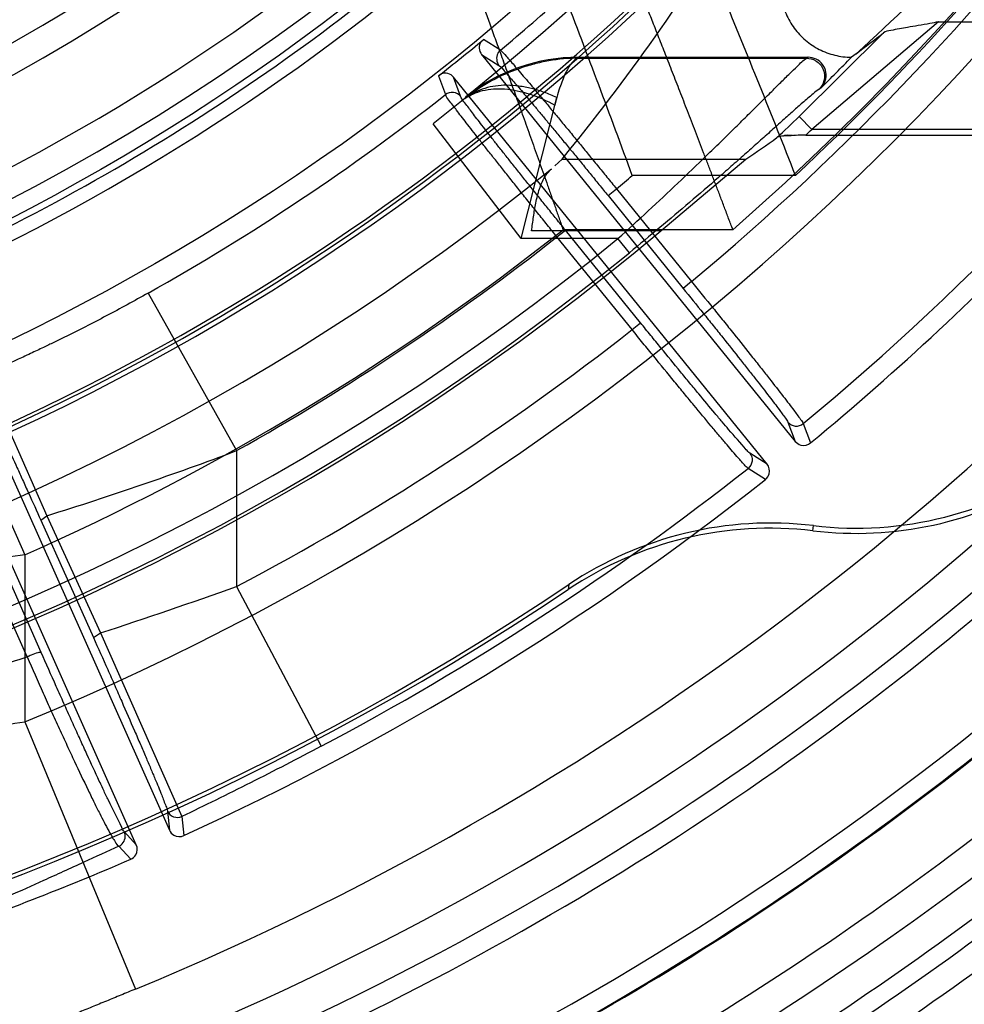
# Model space of a CAD drawing. Header units: millimetres. Extents: x 0 to 297, y 0 to 210.
# Tile 83 of 256: x 147.646 to 147.776, y 92.497 to 92.634. Entities that reach past the tile are written whole.
import ezdxf

# ---------------------------------------------------------------- set-up
doc = ezdxf.new("R2010")
doc.units = ezdxf.units.MM
doc.header["$LTSCALE"] = 16.335
doc.layers.get('0').update_dxf_attribs({"linetype": 'CONTINUOUS'})
for name, color, linetype in [('01_GLOBAL', 7, 'CONTINUOUS'), ('INTFCLR_1', 7, 'CONTINUOUS'), ('INTFCLR_144815', 7, 'CONTINUOUS')]:
    doc.layers.add(name, color=color, linetype=linetype)

msp = doc.modelspace()

# ---------------------------------------------------------------- linework, layer by layer
at = {"color": 7, "linetype": 'Continuous'}
msp.add_circle((148.2308034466, 92.1164639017), 1.9, dxfattribs=at)
at = {"color": 9, "linetype": 'Continuous'}
msp.add_arc((148.2308034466, 92.1164639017), 1.8756493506, 92.9674534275, 177.0325465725, dxfattribs=at)
at = {"layer": '01_GLOBAL', "color": 7, "linetype": 'Continuous'}
msp.add_circle((148.2308034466, 92.1164639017), 1.925, dxfattribs=at)
at = {"layer": 'INTFCLR_1', "color": 6, "linetype": 'Continuous'}
for radius in [0.3017258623, 0.2867456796]:
    msp.add_arc((147.5056636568, 92.8766036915), radius, 270, 90.00000002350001, dxfattribs=at)
at = {"layer": 'INTFCLR_1', "color": 9, "linetype": 'Continuous'}
msp.add_arc((147.5056636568, 92.8766036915), 0.2607760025, 269.9999999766, 303.1824438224, dxfattribs=at)
at = {"layer": 'INTFCLR_144815', "color": 9, "linetype": 'Continuous'}
for p, q in [((147.772661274, 92.63324375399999), (147.7551757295, 92.6183845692)), ((147.7726612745, 92.6332437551), (147.8410159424, 92.6332437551)), ((147.7534395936, 92.6201812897), (147.7650761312, 92.6317346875)), ((147.712177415, 92.6293217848), (147.709850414, 92.63080874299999)), ((147.7095938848, 92.62874337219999), (147.7119720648, 92.62722822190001)), ((147.722920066, 92.6282299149), (147.722975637, 92.6283518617)), ((147.7229200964, 92.62822991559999), (147.7544569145, 92.62822991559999)), ((147.7546662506, 92.6283518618), (147.7544569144, 92.62822991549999)), ((147.7036345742, 92.62577525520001), (147.704605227, 92.62318994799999)), ((147.7066957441, 92.62295554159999), (147.7057081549, 92.6255967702)), ((147.7564162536, 92.624078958), (147.7562162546, 92.6239619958)), ((147.7534395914, 92.62018129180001), (147.7551757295, 92.6183845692)), ((147.7150720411, 92.6032913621), (147.7029160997, 92.61915686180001)), ((147.8285332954, 92.6183845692), (147.7551757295, 92.6183845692)), ((147.7206895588, 92.614287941), (147.7460842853, 92.614287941)), ((147.7529374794, 92.61202656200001), (147.7303971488, 92.61202656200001)), ((147.7270409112, 92.6092374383), (147.7282064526, 92.6101812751)), ((147.7270409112, 92.6092374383), (147.7374154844, 92.5964259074)), ((147.7282064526, 92.6101812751), (147.7385810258, 92.5973697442)), ((147.7343390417, 92.60438181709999), (147.716488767, 92.60438181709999)), ((147.7199948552, 92.60353165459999), (147.7211603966, 92.6044754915)), ((147.7442822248, 92.60451626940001), (147.7208392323, 92.60451626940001)), ((147.7315349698, 92.59166396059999), (147.7211603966, 92.6044754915)), ((147.7284119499, 92.60329081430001), (147.7150724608, 92.60329081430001)), ((147.7303694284, 92.5907201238), (147.7199948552, 92.60353165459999)), ((147.7299903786, 92.6013540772), (147.7284119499, 92.60329081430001)), ((147.7385810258, 92.5973697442), (147.7374154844, 92.5964259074)), ((147.6303107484, 92.596108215), (147.6465321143, 92.55960499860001)), ((147.6635330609, 92.5957593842), (147.6757665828, 92.5739963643)), ((147.7303694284, 92.5907201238), (147.7315349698, 92.59166396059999)), ((147.6409041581, 92.58455535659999), (147.6495669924, 92.5650050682)), ((147.7518868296, 92.57793759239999), (147.7528885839, 92.57527887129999)), ((147.7540097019, 92.57772932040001), (147.7550097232, 92.5750656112)), ((147.6757665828, 92.5739963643), (147.6757665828, 92.5552205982)), ((147.749002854, 92.5721322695), (147.746610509, 92.57366491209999)), ((147.7487704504, 92.57001314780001), (147.7463728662, 92.5715451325)), ((147.6487208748, 92.5643950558), (147.6495669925, 92.5650050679)), ((147.6487208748, 92.5643950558), (147.6559782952, 92.548192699)), ((147.6495669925, 92.5650050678), (147.6569725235, 92.54880271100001)), ((147.6468251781, 92.5455047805), (147.6394175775, 92.56196066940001)), ((147.6487741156, 92.5461147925), (147.6415146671, 92.56257068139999)), ((147.6465321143, 92.55960499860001), (147.6465321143, 92.5365130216)), ((147.6757665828, 92.5552205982), (147.6874455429, 92.53315501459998)), ((147.6559782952, 92.548192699), (147.6569725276, 92.5488027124)), ((147.6569725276, 92.5488027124), (147.6682112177, 92.52345157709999)), ((147.6465321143, 92.5365130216), (147.661818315, 92.4996084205)), ((147.6662147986, 92.52420229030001), (147.6664759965, 92.52155974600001)), ((147.6682112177, 92.52345157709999), (147.6684696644, 92.5208047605)), ((147.6619082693, 92.51952606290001), (147.6602698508, 92.52132315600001)), ((147.6611353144, 92.51753929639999), (147.6594921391, 92.51933731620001))]:
    msp.add_line(p, q, dxfattribs=at)
at = {"layer": 'INTFCLR_144815', "color": 6, "linetype": 'Continuous'}
for p, q in [((147.7094862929, 92.63048195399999), (147.7098504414, 92.6308087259)), ((147.7095938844, 92.62874337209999), (147.7528885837, 92.57527887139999)), ((147.722975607, 92.6283518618), (147.7546662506, 92.6283518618)), ((147.7613011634, 92.6288456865), (147.7606478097, 92.62835243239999)), ((147.7040299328, 92.62606348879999), (147.7036345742, 92.62577525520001)), ((147.7490028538, 92.5721322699), (147.7057081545, 92.6255967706)), ((147.7073975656, 92.6229075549), (147.7072833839, 92.6226352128)), ((147.7543419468, 92.61758149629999), (147.8278893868, 92.61758149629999)), ((147.7206895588, 92.614287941), (147.7197128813, 92.6133530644)), ((147.7343390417, 92.60438181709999), (147.7460842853, 92.614287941)), ((147.6384941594, 92.5844079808), (147.6664759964, 92.5215597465)), ((147.6619082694, 92.5195260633), (147.6339264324, 92.5823742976)), ((147.7553431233, 92.56292645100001), (147.7553980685, 92.5636426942)), ((147.7216103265, 92.5554843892), (147.72154094, 92.5548067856))]:
    msp.add_line(p, q, dxfattribs=at)
at = {"layer": 'INTFCLR_144815', "color": 7, "linetype": 'Continuous'}
for p, q in [((147.7075191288, 92.6228317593), (147.7029160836, 92.61915688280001)), ((147.715072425, 92.6032908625), (147.7199619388, 92.6227820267)), ((147.7543419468, 92.61758149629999), (147.7531240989, 92.6175619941))]:
    msp.add_line(p, q, dxfattribs=at)
at = {"layer": 'INTFCLR_144815', "color": 6, "linetype": 'Continuous'}
for radius in [0.3190566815, 0.3040475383]:
    msp.add_circle((147.5056636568, 92.8766036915), radius, dxfattribs=at)
for centre, radius, start, end in [((147.5056636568, 92.8766036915), 0.4398395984, 313.9937911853, 154.5150993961), ((147.5056636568, 92.8766036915), 0.3305190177, 45.0000000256, 314.9999999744), ((147.5056636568, 92.8766036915), 0.329927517, 44.99999995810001, 315.0000000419), ((147.5056636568, 92.8766036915), 0.3294494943, 44.99999997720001, 315.0000000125), ((147.5056636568, 92.8766036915), 0.3241269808, 308.490992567, 51.50900743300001), ((147.5056636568, 92.8766036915), 0.2978344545, 295.6072723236, 334.3927276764), ((147.5056636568, 92.8766036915), 0.2828253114, 297.0737153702, 332.9262846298), ((147.5056636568, 92.8766036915), 0.4248395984, 205.4855585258, 293.0456409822), ((147.5056636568, 92.8766036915), 0.4398395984, 205.4849006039, 292.0062088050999), ((147.5056636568, 92.8766036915), 0.305, 292.2602718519, 310.9966113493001), ((147.5056636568, 92.8766036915), 0.391278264, 309.5878226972, 323.4121773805), ((145.9448070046, 91.95635909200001), 1.9021647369, 20.1632002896, 20.9663982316), ((146.0106787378, 91.9248872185), 1.8728654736, 21.5240626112, 22.3474512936), ((147.5056636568, 92.8766036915), 0.3195424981, 308.2829108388, 309.7170891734), ((147.7229845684, 92.60332029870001), 0.0250319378, 90.02051217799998, 128.5118148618), ((147.5056636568, 92.8766036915), 0.3558730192, 314.7982513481, 315.7665268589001), ((147.5056636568, 92.8766036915), 0.3555238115, 259.4836750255, 310.0313711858), ((147.7612947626, 92.61324842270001), 0.04995510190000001, 263.220990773, 305.2221155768), ((147.5056636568, 92.8766036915), 0.391278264, 294.5878227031, 308.4121772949), ((147.761301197, 92.6125227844), 0.0499530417, 263.1498085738, 301.4986237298), ((147.5056636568, 92.8766036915), 0.4243159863, 293.0433107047, 312.9566892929), ((147.7493855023, 92.51331199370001), 0.0499710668, 83.15280260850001, 123.8630934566), ((147.7495015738, 92.5140209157), 0.0499711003, 83.22338960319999, 123.9275501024), ((147.5056636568, 92.8766036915), 0.3875, 259.2774523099, 303.8556636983), ((147.5056636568, 92.8766036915), 0.3869761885, 259.4503932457, 303.9200871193), ((147.5056636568, 92.8766036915), 0.4393155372, 295.3242082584, 310.6757917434), ((147.5056636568, 92.8766036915), 0.4480099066, 295.3197252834, 310.6802747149), ((147.5056636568, 92.8766036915), 0.452294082, 295.3184492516, 310.6815507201), ((147.5056636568, 92.8766036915), 0.4629607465, 296.2550977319, 309.7449022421), ((147.5056636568, 92.8766036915), 0.391278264, 289.1168386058, 293.4121773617)]:
    msp.add_arc(centre, radius, start, end, dxfattribs=at)
at = {"layer": 'INTFCLR_144815', "color": 9, "linetype": 'Continuous'}
for centre, radius, start, end in [((147.5056636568, 92.8766036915), 0.4080560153, 292.4997540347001, 54.0964566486), ((147.5056765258, 92.87660676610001), 0.3618850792, 311.2505121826, 48.7494878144), ((147.5056636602, 92.8766036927), 0.3681108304, 292.4997540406, 16.610836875), ((147.5056636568, 92.8766036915), 0.4164420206, 203.8266800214, 313.0809380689), ((147.5056636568, 92.8766036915), 0.4214424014, 203.8278898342, 312.5732768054), ((147.5056636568, 92.8766036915), 0.4364412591, 203.8266800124, 319.1799903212), ((147.5056636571, 92.87660369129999), 0.3621400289, 313.0638327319, 323.1640956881), ((147.5056636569, 92.87660369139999), 0.3636235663, 309.832493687, 323.1675063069), ((147.5032546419, 92.9134853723), 0.3841975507, 312.1945882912, 318.3797053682), ((147.5056636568, 92.8766036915), 0.3069439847, 293.9594928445, 310.8607650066), ((147.5056636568, 92.8766036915), 0.3885893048, 309.724476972, 323.2755230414), ((147.5056636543, 92.8766036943), 0.3221742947, 309.8664382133, 311.9496809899), ((147.5056636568, 92.8766036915), 0.3221742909, 299.3413979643, 308.1335617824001), ((147.5056637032, 92.8766036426), 0.3565744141, 313.3351440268, 314.0175347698), ((147.5056636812, 92.8766036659), 0.3590729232, 313.8328155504, 314.0175347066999), ((147.5056636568, 92.8766036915), 0.3393168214, 258.4596803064, 309.0091107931), ((147.5056636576, 92.87660369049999), 0.347140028, 309.8720266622, 310.3447838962), ((147.5056636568, 92.8766036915), 0.3468891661, 293.9594928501, 308.3380929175), ((147.5056636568, 92.8766036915), 0.3525857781, 259.4138369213, 309.1798196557), ((147.5056636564, 92.87660369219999), 0.3471400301, 299.3413979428, 308.1279733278), ((147.5056636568, 92.8766036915), 0.3550842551, 259.4138369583, 309.1798197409), ((147.5056636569, 92.87660369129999), 0.3636235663, 297.8915524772, 308.1675063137), ((147.5022515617, 93.0369213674), 0.4943751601, 287.336501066, 290.5471625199), ((147.5056636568, 92.8766036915), 0.3885893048, 297.8915524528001, 308.2755230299), ((147.3475178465, 93.4857553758), 0.9867330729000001, 288.2772451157, 289.4304359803), ((147.5056636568, 92.8766036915), 0.4391846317, 295.3242563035, 310.6757436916), ((147.5056636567, 92.8766036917), 0.4568636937, 296.2111854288, 309.7888145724), ((147.5056636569, 92.87660369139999), 0.4593548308, 296.2111854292, 309.7888145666)]:
    msp.add_arc(centre, radius, start, end, dxfattribs=at)
at = {"layer": 'INTFCLR_144815', "color": 6, "linetype": 'Continuous'}
for centre, major_axis, ratio, start_param, end_param in [((147.5056636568, 92.80284590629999), (0, 0.2914681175), 0.9674516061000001, -2.2743411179, -2.1269453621), ((147.5056636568, 92.989806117), (0, 0.4473412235), 0.9674516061, -2.5096843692, -2.4988304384), ((147.5056636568, 92.99075544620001), (0, 0.4510926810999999), 0.9674516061, -2.5581444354, -2.546336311)]:
    msp.add_ellipse(centre, major_axis=major_axis, ratio=ratio, start_param=start_param, end_param=end_param, dxfattribs=at)
for points, knots in [([(147.7064734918, 92.6444614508), (147.7065603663, 92.6442282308), (147.7067776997, 92.6436446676), (147.7071120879, 92.642744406), (147.7075013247, 92.64169517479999), (147.7079257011, 92.6405493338), (147.7083235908, 92.63947242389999), (147.7086767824, 92.63851448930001), (147.7089674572, 92.6377249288), (147.709274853, 92.6368887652), (147.7095986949, 92.63600667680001), (147.7099385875, 92.6350793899), (147.7102940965, 92.6341077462), (147.7106647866, 92.6330927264), (147.7110501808, 92.63203543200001), (147.7114498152, 92.6309370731), (147.7118631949, 92.6297989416), (147.7122896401, 92.6286223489), (147.7127284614, 92.6274086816), (147.7131791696, 92.62615949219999), (147.713641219, 92.6248764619), (147.7141137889, 92.6235613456), (147.7145960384, 92.62221605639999), (147.715087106, 92.6208425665), (147.7155863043, 92.61944298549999), (147.7160929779, 92.6180195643), (147.7166063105, 92.61657454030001), (147.7171250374, 92.615109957), (147.7176483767, 92.6136281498), (147.7181755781, 92.61213161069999), (147.7187060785, 92.61062300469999), (147.7192384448, 92.609104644), (147.7197720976, 92.6075791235), (147.7203056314, 92.6060488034), (147.7206615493, 92.60502739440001), (147.7208392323, 92.60451626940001)], [0, 0, 0, 0, 0.0175880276, 0.044007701, 0.0678686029, 0.0966752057, 0.1303597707, 0.1490024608, 0.1688274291, 0.1898192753, 0.2119608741, 0.2352330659, 0.2596143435, 0.2850789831, 0.3115985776, 0.3391426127, 0.3676784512, 0.3971715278, 0.4275855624, 0.4588827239, 0.4910222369, 0.5239578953, 0.5576403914, 0.5920179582, 0.6270399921, 0.6626521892, 0.6987941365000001, 0.7354122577, 0.7724546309, 0.8098528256, 0.8475435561, 0.8854677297, 0.9235600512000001, 0.9617583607, 1, 1, 1, 1]), ([(147.7442822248, 92.60451626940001), (147.7440887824, 92.60503022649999), (147.7437013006, 92.6060572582), (147.7431205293, 92.6075960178), (147.7425396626, 92.6091298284), (147.7419602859, 92.6106562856), (147.7413830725, 92.6121726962), (147.740809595, 92.61367667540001), (147.7402404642, 92.6151654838), (147.7396765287, 92.6166365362), (147.7391187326, 92.61808742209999), (147.7385683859, 92.6195160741), (147.7380264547, 92.62092026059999), (147.7374935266, 92.6222976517), (147.7369704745, 92.62364608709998), (147.7364582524, 92.6249635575), (147.735957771, 92.62624814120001), (147.7354698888, 92.62749805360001), (147.7349951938, 92.6287116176), (147.7345342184, 92.6298873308), (147.734087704, 92.63102386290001), (147.7336563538, 92.6321199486), (147.7332406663, 92.6331743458), (147.7328411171, 92.6341859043), (147.7324582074, 92.63515358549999), (147.7320923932, 92.63607646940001), (147.7317441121, 92.6369537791), (147.7314137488, 92.637784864), (147.7311015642, 92.63856912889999), (147.7308077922, 92.63930605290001), (147.7304538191, 92.6401927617), (147.7300590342, 92.6411798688), (147.7296431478, 92.6422176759), (147.7292129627, 92.64328998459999), (147.728921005, 92.6440159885), (147.7287416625, 92.6444614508)], [0, 0, 0, 0, 0.0384359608, 0.0768288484, 0.1151150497, 0.1532293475, 0.1911040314, 0.2286791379, 0.2658872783, 0.3026614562, 0.3389459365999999, 0.3746823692, 0.4098169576, 0.4442918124, 0.4780517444, 0.511046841, 0.5432270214, 0.5745438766, 0.6049577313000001, 0.634432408, 0.6629322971, 0.6904236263, 0.7168753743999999, 0.7422586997, 0.7665463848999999, 0.7897140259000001, 0.8117416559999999, 0.8326118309, 0.8523097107, 0.8708221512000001, 0.8881372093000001, 0.919133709, 0.9452313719, 0.9663897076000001, 1, 1, 1, 1]), ([(147.75362695, 92.6452435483), (147.7533562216, 92.6449533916), (147.7528479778, 92.64434213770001), (147.7521965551, 92.64334605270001), (147.7516647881, 92.64228518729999), (147.7512595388, 92.64117483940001), (147.7509855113, 92.64003069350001), (147.7508454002, 92.6388685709), (147.7508399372, 92.6377042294), (147.7509680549, 92.63655289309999), (147.7512270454, 92.6354293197), (147.7516126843, 92.6343476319), (147.7521193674, 92.6333211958), (147.7527402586, 92.6323625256), (147.7534673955, 92.6314832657), (147.7542917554, 92.6306941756), (147.7552032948, 92.6300050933), (147.7561909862, 92.6294248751), (147.7572428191, 92.6289613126), (147.7583459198, 92.6286210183), (147.7594862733, 92.6284092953), (147.7602600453, 92.6283565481), (147.7606478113, 92.62835243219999)], [0, 0, 0, 0, 0.0514138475, 0.102725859, 0.1538761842, 0.204816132, 0.2555260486, 0.3059645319, 0.3561326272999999, 0.4060417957, 0.4557148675, 0.5051829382, 0.5544885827, 0.6036835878, 0.6528264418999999, 0.7019773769, 0.7511954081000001, 0.8005371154, 0.8500526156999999, 0.8997828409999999, 0.9497593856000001, 1, 1, 1, 1]), ([(147.7726612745, 92.6332437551), (147.7722753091, 92.6331580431), (147.7713516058, 92.6329750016), (147.7699314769, 92.6327353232), (147.7685227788, 92.63250343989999), (147.7672529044, 92.6323015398), (147.7661589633, 92.63205357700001), (147.7653607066, 92.63195491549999), (147.7650763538, 92.6317349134)], [0, 0, 0, 0, 0.1531992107, 0.3648321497, 0.5577942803, 0.7072202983, 0.8606898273, 1, 1, 1, 1]), ([(147.709486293, 92.63048195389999), (147.7093241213, 92.6302221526), (147.7091604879, 92.62958706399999), (147.7094029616, 92.6289791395), (147.7095938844, 92.62874337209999)], [0, 0, 0, 0, 0.5023658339, 1, 1, 1, 1]), ([(147.712177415, 92.6293217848), (147.7120292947, 92.62919786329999), (147.7115379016, 92.62861930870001), (147.7116261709, 92.6276561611), (147.7119720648, 92.62722822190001)], [0, 0, 0, 0, 0.2597922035, 1, 1, 1, 1]), ([(147.7121774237, 92.62932179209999), (147.7124988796, 92.6291086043), (147.7128839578, 92.6285818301), (147.7135174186, 92.6278986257), (147.7141057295, 92.6272130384), (147.7147952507, 92.6264131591), (147.7155771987, 92.6254929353), (147.7164481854, 92.6244618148), (147.7173979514, 92.6233299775), (147.7184177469, 92.6221082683), (147.719501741, 92.62080383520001), (147.7206461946, 92.6194213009), (147.7218404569, 92.61797344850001), (147.723072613, 92.61647445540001), (147.7243287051, 92.61494137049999), (147.7256041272, 92.61338034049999), (147.7268986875, 92.61179158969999), (147.7277678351, 92.610721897), (147.7282064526, 92.6101812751)], [0, 0, 0, 0, 0.0463418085, 0.07622396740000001, 0.1124281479, 0.1547200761, 0.2031541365, 0.2574914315, 0.3168880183, 0.3806667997, 0.4486865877, 0.5206554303, 0.5962939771, 0.6741749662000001, 0.7537808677, 0.8344099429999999, 0.9163600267, 1, 1, 1, 1]), ([(147.7564162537, 92.6240789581), (147.7567005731, 92.6243612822), (147.7571348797, 92.62506650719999), (147.7572237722, 92.62628639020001), (147.756750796, 92.6274016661), (147.755830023, 92.628171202), (147.7550486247, 92.6283518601), (147.7546662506, 92.6283518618)], [0, 0, 0, 0, 0.2055332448, 0.4062461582, 0.6051605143, 0.803856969, 1, 1, 1, 1]), ([(147.7057081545, 92.6255967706), (147.7055150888, 92.62583518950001), (147.7049684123, 92.6261973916), (147.7043145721, 92.62616693), (147.704029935, 92.6260634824)], [0, 0, 0, 0, 0.5032264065, 1, 1, 1, 1]), ([(147.7066957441, 92.6229555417), (147.7064571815, 92.62324959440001), (147.7057169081, 92.62366416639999), (147.7049035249, 92.62342370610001), (147.704605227, 92.62318994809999)], [0, 0, 0, 0, 0.4997863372, 1, 1, 1, 1]), ([(147.7199948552, 92.60353165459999), (147.7195498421, 92.6040822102), (147.7186603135, 92.6051844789), (147.7173326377, 92.6068343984), (147.7160202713, 92.60846994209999), (147.7147423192, 92.610067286), (147.7135128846, 92.61160928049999), (147.7123399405, 92.6130856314), (147.711225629, 92.61449331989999), (147.7101757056, 92.615825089), (147.7092012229, 92.61706683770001), (147.7083095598, 92.61820993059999), (147.7075043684, 92.61924737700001), (147.7067916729, 92.6201773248), (147.7061670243, 92.6209866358), (147.7054561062, 92.6219775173), (147.7048241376, 92.6226365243), (147.704605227, 92.62318994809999)], [0, 0, 0, 0, 0.0850523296, 0.1701752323, 0.2544381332, 0.3369919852, 0.4159478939, 0.4913769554, 0.5635335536, 0.6316485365, 0.6951254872, 0.7531754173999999, 0.8058308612, 0.8528874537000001, 0.8939941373, 0.9284965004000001, 1, 1, 1, 1]), ([(147.716488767, 92.60438181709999), (147.7165765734, 92.6050255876), (147.7167471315, 92.60630785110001), (147.7170642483, 92.60824872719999), (147.7175077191, 92.6101066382), (147.7181830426, 92.6117446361), (147.7188714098, 92.612612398), (147.7192445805, 92.612938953)], [0, 0, 0, 0, 0.2128648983, 0.4237851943, 0.6441261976, 0.8375405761, 1, 1, 1, 1]), ([(147.7528885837, 92.57527887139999), (147.7530846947, 92.575036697), (147.7537683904, 92.5745763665), (147.7546583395, 92.57477503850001), (147.7550097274, 92.57506560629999)], [0, 0, 0, 0, 0.4059763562, 1, 1, 1, 1]), ([(147.7487704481, 92.5700131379), (147.7490141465, 92.57020637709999), (147.7494809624, 92.5708858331), (147.749290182, 92.5717774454), (147.7490028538, 92.5721322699)], [0, 0, 0, 0, 0.405185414, 1, 1, 1, 1]), ([(147.6664759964, 92.5215597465), (147.6666027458, 92.52127506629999), (147.6671440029, 92.52065346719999), (147.6680550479, 92.52061503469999), (147.6684696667, 92.5208047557)], [0, 0, 0, 0, 0.405976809, 1, 1, 1, 1]), ([(147.6611353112, 92.5175392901), (147.6614207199, 92.5176628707), (147.6620474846, 92.51819835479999), (147.6620939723, 92.5191089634), (147.6619082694, 92.5195260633)], [0, 0, 0, 0, 0.4051853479, 1, 1, 1, 1])]:
    msp.add_open_spline(points, degree=3, knots=knots, dxfattribs=at)
at = {"layer": 'INTFCLR_144815', "color": 9, "linetype": 'Continuous'}
for points, knots in [([(147.7229200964, 92.62822991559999), (147.7215607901, 92.62821346), (147.7195122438, 92.6280233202), (147.7168303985, 92.6274430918), (147.7141516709, 92.62663186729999), (147.7115437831, 92.625473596), (147.7090660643, 92.6239763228), (147.7078696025, 92.6231036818), (147.7072833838, 92.6226352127)], [0, 0, 0, 0, 0.241277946, 0.3631082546, 0.4866191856, 0.7375890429, 0.866811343, 1, 1, 1, 1]), ([(147.7229200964, 92.62822991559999), (147.7225941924, 92.62811980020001), (147.721918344, 92.6275348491), (147.7211356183, 92.62619724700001), (147.7205347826, 92.6246675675), (147.7200577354, 92.6231150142), (147.7198260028, 92.62221956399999), (147.7197111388, 92.62174025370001)], [0, 0, 0, 0, 0.1391061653, 0.3430976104, 0.6261770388, 0.8006917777, 1, 1, 1, 1]), ([(147.7284119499, 92.60329081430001), (147.7298173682, 92.60456153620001), (147.7325863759, 92.6071035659), (147.7366621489, 92.61092780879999), (147.7399744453, 92.6141078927), (147.7425499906, 92.61661628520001), (147.7444033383, 92.61843678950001), (147.7461766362, 92.6201914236), (147.7475990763, 92.62160656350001), (147.748687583, 92.6226898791), (147.7496858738, 92.6236860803), (147.7508340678, 92.62482534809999), (147.7520665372, 92.62605094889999), (147.7532487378, 92.62716786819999), (147.7539853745, 92.627923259), (147.7544569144, 92.62822991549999)], [0, 0, 0, 0, 0.157607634, 0.3126657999, 0.464899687, 0.5395550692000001, 0.6117243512, 0.6810005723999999, 0.747067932, 0.7786282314, 0.8087471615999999, 0.8643771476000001, 0.9132101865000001, 0.9532109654, 1, 1, 1, 1]), ([(147.7544569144, 92.62822991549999), (147.7548936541, 92.62822626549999), (147.7558729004, 92.6279523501), (147.7569118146, 92.6267420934), (147.7570282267, 92.625151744), (147.7565241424, 92.62427021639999), (147.7562162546, 92.6239619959)], [0, 0, 0, 0, 0.2267337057, 0.5004974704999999, 0.7738375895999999, 1, 1, 1, 1]), ([(147.7119720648, 92.62722822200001), (147.7122699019, 92.62703849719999), (147.7127974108, 92.62633593), (147.7136018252, 92.6254831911), (147.7143811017, 92.62456550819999), (147.7151075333, 92.623716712), (147.7159149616, 92.6227605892), (147.7167999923, 92.6217071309), (147.7177554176, 92.6205629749), (147.7187746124, 92.6193366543), (147.7198503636, 92.6180366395), (147.7209753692, 92.6166718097), (147.7221416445, 92.6152518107), (147.7233404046, 92.61378734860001), (147.7245624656, 92.61228966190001), (147.7257989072, 92.6107696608), (147.7266262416, 92.6097495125), (147.7270409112, 92.6092374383)], [0, 0, 0, 0, 0.0451330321, 0.1093068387, 0.1510043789, 0.1987329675, 0.2521663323, 0.310924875, 0.3745884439, 0.4426758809, 0.5147223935, 0.5902493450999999, 0.6687328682, 0.7495755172, 0.8321293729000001, 0.9157853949, 1, 1, 1, 1]), ([(147.7211603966, 92.6044754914), (147.7207451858, 92.60498823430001), (147.7199182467, 92.6060109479), (147.7186870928, 92.6075381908), (147.7174753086, 92.60904607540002), (147.7162919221, 92.6105233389), (147.7151457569, 92.6119589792), (147.7140450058, 92.61334273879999), (147.7129972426, 92.6146650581), (147.7120097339, 92.6159168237), (147.7110894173, 92.6170890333), (147.7102432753, 92.6181733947), (147.7094762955, 92.6191615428), (147.7087972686, 92.62004824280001), (147.7082001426, 92.62082223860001), (147.7075173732, 92.6217783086), (147.7068979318, 92.6224146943), (147.7066957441, 92.6229555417)], [0, 0, 0, 0, 0.08432620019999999, 0.1680968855, 0.2507233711, 0.3315698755, 0.4100166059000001, 0.485517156, 0.5575606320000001, 0.6256460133, 0.6892973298, 0.7480368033, 0.8014454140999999, 0.8491520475, 0.8908399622, 0.9262018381, 1, 1, 1, 1]), ([(147.7562162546, 92.6239619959), (147.7559081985, 92.6237822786), (147.7551413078, 92.62312258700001), (147.7539508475, 92.6221097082), (147.752569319, 92.62087515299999), (147.7511429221, 92.6195989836), (147.7495710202, 92.618187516), (147.7478797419, 92.6166733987), (147.7460939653, 92.61508270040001), (147.744227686, 92.6134322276), (147.741633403, 92.61115764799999), (147.7382962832, 92.608274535), (147.7341925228, 92.60480705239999), (147.7314039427, 92.6025060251), (147.7299903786, 92.6013540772)], [0, 0, 0, 0, 0.030895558, 0.0870005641, 0.1357720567, 0.1912825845, 0.2528361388, 0.3187723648, 0.3879324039, 0.4600064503, 0.5345965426, 0.6868169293, 0.8420341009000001, 1, 1, 1, 1]), ([(147.7385810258, 92.5973697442), (147.7395703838, 92.59615007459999), (147.7410398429, 92.59433294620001), (147.7427421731, 92.5922174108), (147.7436921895, 92.5910337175), (147.7450375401, 92.58935434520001), (147.7465458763, 92.5874628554), (147.7480075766, 92.5856177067), (147.7487800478, 92.5846387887), (147.7497912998, 92.5833532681), (147.7508768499, 92.58196685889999), (147.7519921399, 92.5805144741), (147.7527991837, 92.5794663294), (147.7534386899, 92.5785513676), (147.753922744, 92.5779486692), (147.7540097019, 92.57772932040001)], [0, 0, 0, 0, 0.1886030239, 0.2806470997, 0.3260987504, 0.3708767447, 0.5390620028, 0.6166316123, 0.6535697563, 0.6888152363, 0.8130592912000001, 0.8649830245, 0.9088242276, 0.9716634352, 1, 1, 1, 1]), ([(147.663533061, 92.5957593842), (147.6616206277, 92.59468436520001), (147.6577934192, 92.5925992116), (147.6534345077, 92.5903733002), (147.6505332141, 92.588953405), (147.6489824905, 92.5882075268), (147.6475614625, 92.58753731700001), (147.6448424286, 92.58627743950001), (147.6427020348, 92.5853254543), (147.6409041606, 92.5845553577)], [0, 0, 0, 0, 0.2605327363, 0.5175078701, 0.5811533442, 0.6441221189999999, 0.7218571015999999, 0.7677317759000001, 1, 1, 1, 1]), ([(147.7374154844, 92.5964259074), (147.7383445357, 92.59527862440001), (147.7397242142, 92.59356918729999), (147.7413222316, 92.59157879), (147.7422139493, 92.5904650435), (147.7434767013, 92.5888848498), (147.7448923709, 92.58710503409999), (147.746263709, 92.58536839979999), (147.7469883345, 92.5844469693), (147.7479368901, 92.5832368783), (147.748954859, 92.5819315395), (147.7500000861, 92.58056383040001), (147.7507568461, 92.5795766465), (147.7513536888, 92.5787141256), (147.751808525, 92.5781453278), (147.7518868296, 92.57793759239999)], [0, 0, 0, 0, 0.188591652, 0.2806293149, 0.3260790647, 0.370855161, 0.539033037, 0.6165990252, 0.6535361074, 0.6887817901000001, 0.8130239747, 0.8649486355, 0.9087902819, 0.9716394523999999, 1, 1, 1, 1]), ([(147.7466105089, 92.57366491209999), (147.7464259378, 92.5737831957), (147.7454779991, 92.57492106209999), (147.7441939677, 92.5763165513), (147.7429385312, 92.5778125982), (147.7423087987, 92.5785594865), (147.7412293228, 92.57984674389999), (147.7401124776, 92.58118878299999), (147.738957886, 92.5825840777), (147.7381157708, 92.5836040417), (147.7365747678, 92.58547654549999), (147.735013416, 92.58738496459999), (147.7336482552, 92.58906068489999), (147.7327096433, 92.5902148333), (147.7320051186, 92.5910833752), (147.7315349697, 92.59166396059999)], [0, 0, 0, 0, 0.0280051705, 0.1859385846, 0.2448717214, 0.2771027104, 0.3107757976, 0.4594723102, 0.5001563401, 0.5421357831, 0.6284436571, 0.8099563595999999, 0.8571311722, 0.904562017, 1, 1, 1, 1]), ([(147.7463728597, 92.5715451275), (147.7461788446, 92.5716741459), (147.7456908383, 92.572269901), (147.7446444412, 92.5733972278), (147.7434821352, 92.57478557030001), (147.7424809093, 92.5759684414), (147.7418131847, 92.57676528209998), (147.7406671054, 92.5781363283), (147.7394814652, 92.5795661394), (147.7382553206, 92.5810521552), (147.7373609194, 92.5821383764), (147.7357240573, 92.58413237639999), (147.7340654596, 92.5861645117), (147.7326150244, 92.5879486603), (147.7316176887, 92.58917741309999), (147.7308690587, 92.5901020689), (147.7303694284, 92.5907201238)], [0, 0, 0, 0, 0.0279811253, 0.0908604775, 0.1859092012, 0.2448411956, 0.2770726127, 0.3107473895, 0.4594473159, 0.5001328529, 0.5421138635, 0.62842469, 0.8099462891, 0.8571238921, 0.9045571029, 1, 1, 1, 1]), ([(147.6401634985, 92.582586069), (147.6402812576, 92.58245714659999), (147.640532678, 92.58195673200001), (147.6409209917, 92.5812406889), (147.6413462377, 92.5803747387), (147.6419471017, 92.57914336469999), (147.6426209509, 92.5777235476), (147.6433714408, 92.5761238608), (147.6442668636, 92.5741983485), (147.6450874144, 92.57241456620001), (147.6458223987, 92.57080600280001), (147.6463550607, 92.56963697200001), (147.6473255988, 92.56749834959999), (147.6481591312, 92.5656477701), (147.6487208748, 92.5643950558)], [0, 0, 0, 0, 0.0260489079, 0.0822538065, 0.122305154, 0.1697586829, 0.2867389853, 0.3567163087, 0.4333745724, 0.6035331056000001, 0.6496342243, 0.6972107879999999, 0.7951849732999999, 1, 1, 1, 1]), ([(147.7518868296, 92.57793759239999), (147.7521294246, 92.57763857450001), (147.7528879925, 92.57722022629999), (147.7537130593, 92.5774833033), (147.7540097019, 92.57772932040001)], [0, 0, 0, 0, 0.4997833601, 1, 1, 1, 1]), ([(147.7466105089, 92.57366491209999), (147.7468525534, 92.5733654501), (147.7471040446, 92.5725364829), (147.7466751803, 92.57178414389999), (147.7463728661, 92.57154513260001)], [0, 0, 0, 0, 0.4997833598, 1, 1, 1, 1]), ([(147.6465321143, 92.55960499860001), (147.6447283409, 92.5593374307), (147.6411373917, 92.5588133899), (147.6357752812, 92.5580506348), (147.631338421, 92.5574376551), (147.6282516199, 92.55702026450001), (147.6264996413, 92.5567861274), (147.6239269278, 92.5564448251), (147.6201659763, 92.555955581), (147.6152897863, 92.5553415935), (147.6113671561, 92.5548640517), (147.6087051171, 92.5545490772), (147.6072348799, 92.55437770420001), (147.6051588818, 92.5541383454), (147.602230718, 92.5538094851), (147.5985801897, 92.5534192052), (147.5960330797, 92.5531625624), (147.5944647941, 92.5530124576), (147.5935326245, 92.5529253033), (147.592093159, 92.5527950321), (147.5903167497, 92.5526507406), (147.5885865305, 92.5525255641), (147.5874171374, 92.5524932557), (147.5868115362, 92.55247759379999), (147.5866143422, 92.5525232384)], [0, 0, 0, 0, 0.0906320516, 0.1803670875, 0.2691896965, 0.3132466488, 0.3351832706, 0.357040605, 0.4422358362, 0.5236842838, 0.601309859, 0.6386370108, 0.6569156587, 0.6748782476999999, 0.7425017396, 0.8033654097, 0.8573496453, 0.8697382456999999, 0.8816680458, 0.9038833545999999, 0.9415654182, 0.9703044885, 0.9899399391, 1, 1, 1, 1]), ([(147.6559782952, 92.548192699), (147.656642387, 92.5467085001), (147.6576309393, 92.5444879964), (147.6587743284, 92.5419001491), (147.6594162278, 92.5404415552), (147.6603273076, 92.53836563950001), (147.6612132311, 92.5363336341), (147.6620708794, 92.5343495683), (147.6625897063, 92.5331449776), (147.663194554, 92.5317329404), (147.6637674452, 92.5303829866), (147.6641899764, 92.52938011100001), (147.6647045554, 92.5281459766), (147.6653362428, 92.52665892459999), (147.6658768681, 92.525166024), (147.6661911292, 92.5244393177), (147.6662147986, 92.52420229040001)], [0, 0, 0, 0, 0.1869740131, 0.2794961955, 0.3253291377, 0.3702216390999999, 0.5401846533, 0.5802311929, 0.6187731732, 0.6910030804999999, 0.7568690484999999, 0.7874105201, 0.8161306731, 0.9106767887, 0.9726085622, 1, 1, 1, 1]), ([(147.6008693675, 92.5307814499), (147.6010124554, 92.5309155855), (147.6014791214, 92.53116985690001), (147.6028953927, 92.53180229), (147.6048537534, 92.5324833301), (147.6068819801, 92.5331594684), (147.6083440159, 92.5336300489), (147.6110182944, 92.5344780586), (147.6155764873, 92.53587642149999), (147.6203501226, 92.53732005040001), (147.6238768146, 92.538388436), (147.6264759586, 92.5391770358), (147.631279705, 92.54063990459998), (147.6382976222, 92.5428027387), (147.6439724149, 92.5445927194), (147.6468251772, 92.5455047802)], [0, 0, 0, 0, 0.0121844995, 0.0324853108, 0.09673691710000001, 0.140553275, 0.1654020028, 0.1921415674, 0.3148504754, 0.4615948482, 0.5019712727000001, 0.5437789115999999, 0.6303352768, 0.8139348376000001, 1, 1, 1, 1]), ([(147.6468251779, 92.5455047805), (147.6470211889, 92.5456065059), (147.6475188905, 92.5458394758), (147.6481569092, 92.5460693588), (147.6485864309, 92.5461600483), (147.6487540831, 92.54614963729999), (147.6487741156, 92.5461147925)], [0, 0, 0, 0, 0.3192805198, 0.8013736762, 0.941889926, 1, 1, 1, 1]), ([(147.6468251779, 92.5455047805), (147.647560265, 92.5438347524), (147.648487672, 92.5417493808), (147.6496096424, 92.539256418), (147.6503474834, 92.5376246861), (147.6512540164, 92.53563481), (147.6521531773, 92.5336808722), (147.6528568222, 92.5321644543), (147.6538213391, 92.5300993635), (147.6547602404, 92.5281184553), (147.6556776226, 92.52622644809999), (147.6562086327, 92.5251420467), (147.6570001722, 92.52354855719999), (147.657827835, 92.52195709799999), (147.6585434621, 92.520647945), (147.6589971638, 92.5199512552), (147.6592592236, 92.51946138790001), (147.6594921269, 92.5193373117)], [0, 0, 0, 0, 0.1880589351, 0.2352232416, 0.2817615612, 0.3726288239, 0.4605907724, 0.5034449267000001, 0.5449255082, 0.6955013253, 0.7293773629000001, 0.761634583, 0.8199592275, 0.9126457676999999, 0.9470245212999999, 0.9728018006, 1, 1, 1, 1]), ([(147.6602698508, 92.52132315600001), (147.6601073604, 92.5215015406), (147.6593971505, 92.5230013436), (147.6584114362, 92.5249033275), (147.6574720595, 92.526915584), (147.6569905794, 92.52794302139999), (147.6561566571, 92.5297352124), (147.655295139, 92.53160718), (147.6544052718, 92.5335563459), (147.6537543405, 92.5349868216), (147.652920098, 92.53682877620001), (147.6520760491, 92.53870315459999), (147.6513871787, 92.5402392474), (147.6503380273, 92.5425851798), (147.6494671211, 92.5445458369), (147.6487741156, 92.5461147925)], [0, 0, 0, 0, 0.02648335, 0.1791847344, 0.2375514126, 0.2698407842, 0.3037518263, 0.4544896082, 0.4960182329, 0.5389199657, 0.6269810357, 0.7179483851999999, 0.7645364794, 0.8117506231, 1, 1, 1, 1]), ([(147.5866143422, 92.52786016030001), (147.5869675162, 92.528025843), (147.5881695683, 92.5282184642), (147.5900797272, 92.52859761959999), (147.5920777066, 92.5289056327), (147.5937539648, 92.52916625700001), (147.5957471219, 92.5294664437), (147.5985024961, 92.529870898), (147.6021164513, 92.5303876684), (147.6050173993, 92.5307956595), (147.6070746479, 92.5310829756), (147.6085316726, 92.5312859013), (147.6111740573, 92.5316526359), (147.6150764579, 92.5321910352), (147.6199405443, 92.5328595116), (147.6237004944, 92.5333748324), (147.6262775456, 92.53372839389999), (147.6280362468, 92.53396949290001), (147.6311428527, 92.5343956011), (147.6356208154, 92.535009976), (147.6410512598, 92.53575729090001), (147.6446967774, 92.53625963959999), (147.6465321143, 92.5365130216)], [0, 0, 0, 0, 0.0193282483, 0.0593497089, 0.09709945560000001, 0.1192962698, 0.1434292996, 0.1969571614, 0.2572819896, 0.324306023, 0.3421029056, 0.3601999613, 0.3971927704, 0.474277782, 0.5553803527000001, 0.6404547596, 0.6623103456, 0.6842593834, 0.728406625, 0.8176718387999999, 0.9082036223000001, 1, 1, 1, 1]), ([(147.6874455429, 92.53315501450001), (147.6858163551, 92.5322926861), (147.6825710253, 92.5305963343), (147.6777108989, 92.5281179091), (147.6729318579, 92.5257392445), (147.6697665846, 92.5241999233), (147.6682112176, 92.523451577)], [0, 0, 0, 0, 0.2566762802, 0.5098994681, 0.7596568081, 1, 1, 1, 1]), ([(147.6662147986, 92.52420229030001), (147.6663717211, 92.5238507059), (147.6669960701, 92.52325032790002), (147.6678610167, 92.52329078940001), (147.6682112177, 92.52345157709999)], [0, 0, 0, 0, 0.4997833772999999, 1, 1, 1, 1]), ([(147.6594921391, 92.51933731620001), (147.6596725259, 92.5194151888), (147.6603184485, 92.5198381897), (147.6604966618, 92.5208124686), (147.6602698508, 92.52132315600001)], [0, 0, 0, 0, 0.2601436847, 1, 1, 1, 1]), ([(147.6594920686, 92.51933729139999), (147.6578878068, 92.51859403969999), (147.6553322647, 92.5174211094), (147.6523127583, 92.516051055), (147.6504587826, 92.51521361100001), (147.6479433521, 92.5140797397), (147.6445352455, 92.51254848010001), (147.6412828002, 92.5110695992), (147.6393756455, 92.51017686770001), (147.6383319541, 92.5096797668), (147.6368664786, 92.50897224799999), (147.6353661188, 92.5081480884), (147.6342812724, 92.5075303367), (147.6340298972, 92.5071989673)], [0, 0, 0, 0, 0.1878290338, 0.2987120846, 0.3522489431, 0.403944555, 0.5918304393, 0.7491628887, 0.7835238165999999, 0.8154999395, 0.872045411, 0.9558145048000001, 1, 1, 1, 1]), ([(147.661818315, 92.4996084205), (147.661140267, 92.4993275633), (147.6597933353, 92.4987707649), (147.6577861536, 92.49794413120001), (147.656130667, 92.4972645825), (147.6548204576, 92.49672777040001), (147.6535411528, 92.4962041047), (147.6519882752, 92.49556905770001), (147.6501889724, 92.4948329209), (147.6487453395, 92.4942407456), (147.6476361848, 92.4937838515), (147.6466007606, 92.4933557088), (147.64539253, 92.49285233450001), (147.6440531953, 92.49228739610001), (147.642469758, 92.4915995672), (147.6410970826, 92.490998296), (147.6400608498, 92.4904289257), (147.6397263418, 92.490224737), (147.6396431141, 92.49011844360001)], [0, 0, 0, 0, 0.0912057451, 0.1811255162, 0.2697641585, 0.3135962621, 0.3570856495, 0.4415510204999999, 0.5220905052, 0.5986806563, 0.6354623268, 0.6711657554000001, 0.7379201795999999, 0.7981378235, 0.8517531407, 0.9526865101, 0.9832230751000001, 1, 1, 1, 1])]:
    msp.add_open_spline(points, degree=3, knots=knots, dxfattribs=at)
at = {"layer": 'INTFCLR_144815', "color": 7, "linetype": 'Continuous'}
for points, knots in [([(147.7072833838, 92.6226352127), (147.7080094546, 92.6231549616), (147.7098093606, 92.6239451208), (147.7129297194, 92.624113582), (147.7163421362, 92.6233608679), (147.7185871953, 92.62235354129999), (147.7197111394, 92.6217402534)], [0, 0, 0, 0, 0.2049801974, 0.4386141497, 0.7060760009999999, 1, 1, 1, 1]), ([(147.7199619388, 92.6227820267), (147.7193941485, 92.62304771), (147.7182510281, 92.62352398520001), (147.7165066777, 92.62406254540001), (147.7147806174, 92.62439784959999), (147.7131058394, 92.62451967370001), (147.7115138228, 92.62442037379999), (147.7100337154, 92.62410512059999), (147.7086921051, 92.6235822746), (147.7078881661, 92.6230997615), (147.7075191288, 92.6228317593)], [0, 0, 0, 0, 0.1442852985, 0.2845766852, 0.4194953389, 0.5481261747, 0.6700320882, 0.7854241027, 0.8950248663, 1, 1, 1, 1]), ([(147.7543419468, 92.61758149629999), (147.7538726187, 92.6175815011), (147.7529857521, 92.6175825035), (147.7516958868, 92.6174395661), (147.7507323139, 92.6175215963), (147.7503681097, 92.6172485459)], [0, 0, 0, 0, 0.3522979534, 0.6583119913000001, 1, 1, 1, 1])]:
    msp.add_open_spline(points, degree=3, knots=knots, dxfattribs=at)
msp.add_open_spline([(147.7525106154, 92.617536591), (147.752045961, 92.61751144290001), (147.7515011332, 92.6176881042), (147.7511193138, 92.61742211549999)], degree=3, dxfattribs=at)

doc.saveas('drawing.dxf')
